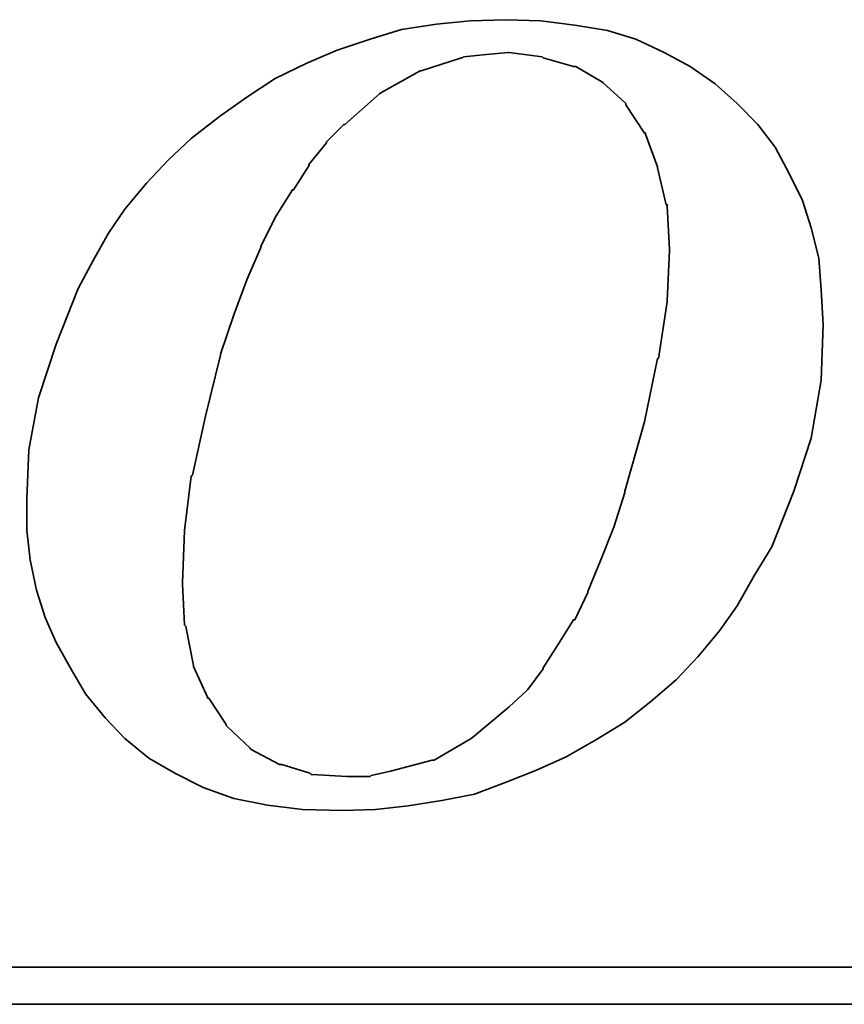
# Model space of a CAD drawing. Header units: inches. Extents: x 11 to 362, y 96 to 274.
# Tile 43 of 48: x 308.1 to 312.49, y 185.58 to 190.83. Entities that reach past the tile are written whole.
import ezdxf

# ---------------------------------------------------------------- set-up
doc = ezdxf.new("R2010")
doc.units = ezdxf.units.IN
doc.header["$LTSCALE"] = 0.25
doc.layers.add('DIM', color=4, linetype='Continuous')
doc.layers.add('layer 1', color=7, linetype='Continuous')

# ---------------------------------------------------------------- blocks, each defined once
blk = doc.blocks.new('TBI MOTION logo(完整正式版)')
at = {"layer": 'layer 1', "color": 22, "lineweight": 35}
for points, knots in [([(35.79625, -6.98375), (35.79625, -6.98375), (36.23125, -7.43875), (36.23125, -7.43875), (36.23125, -7.43875), (36.23125, -7.43875), (36.75625, -7.87125), (36.75625, -7.87125), (36.75625, -7.87125), (36.75625, -7.87125), (37.33125, -8.20375), (37.33125, -8.20375), (37.33125, -8.20375), (37.33125, -8.20375), (37.95625, -8.51875), (37.95625, -8.51875), (37.95625, -8.51875), (37.95625, -8.51875), (38.62625, -8.75875), (38.62625, -8.75875), (38.62625, -8.75875), (38.62625, -8.75875), (39.37125, -8.90375), (39.37125, -8.90375), (39.37125, -8.90375), (39.37125, -8.90375), (40.14125, -8.99875), (40.14125, -8.99875), (40.14125, -8.99875), (40.14125, -8.99875), (41.02625, -9.02375), (41.02625, -9.02375), (41.02625, -9.02375), (41.02625, -9.02375), (41.74625, -8.99875), (41.74625, -8.99875), (41.74625, -8.99875), (41.74625, -8.99875), (42.46625, -8.92375), (42.46625, -8.92375), (42.46625, -8.92375), (42.46625, -8.92375), (43.21125, -8.80625), (43.21125, -8.80625), (43.21125, -8.80625), (43.21125, -8.80625), (43.93125, -8.66375), (43.93125, -8.66375), (43.93125, -8.66375), (43.93125, -8.66375), (44.62625, -8.39875), (44.62625, -8.39875), (44.62625, -8.39875), (44.62625, -8.39875), (45.29625, -8.13375), (45.29625, -8.13375), (45.29625, -8.13375), (45.29625, -8.13375), (45.94625, -7.84375), (45.94625, -7.84375), (45.94625, -7.84375), (45.94625, -7.84375), (46.61625, -7.46375), (46.61625, -7.46375), (46.61625, -7.46375), (46.61625, -7.46375), (47.24125, -7.07875), (47.24125, -7.07875), (47.24125, -7.07875), (47.24125, -7.07875), (47.81625, -6.62375), (47.81625, -6.62375), (47.81625, -6.62375), (47.81625, -6.62375), (48.36875, -6.14375), (48.36875, -6.14375), (48.36875, -6.14375), (48.36875, -6.14375), (48.84625, -5.64125), (48.84625, -5.64125), (48.84625, -5.64125), (48.84625, -5.64125), (49.32625, -5.06375), (49.32625, -5.06375), (49.32625, -5.06375), (49.32625, -5.06375), (49.71125, -4.51374), (49.71125, -4.51374), (49.71125, -4.51374), (49.71125, -4.51374), (50.09625, -3.83874), (50.09625, -3.83874), (50.09625, -3.83874), (50.09625, -3.83874), (50.48125, -3.21374), (50.48125, -3.21374), (50.48125, -3.21374), (50.48125, -3.21374), (50.96125, -1.99125), (50.96125, -1.99125), (50.96125, -1.99125), (50.96125, -1.99125), (51.34375, -0.81875), (51.34375, -0.81875), (51.34375, -0.81875), (51.34375, -0.81875), (51.56125, 0.45624), (51.56125, 0.45624), (51.56125, 0.45624), (51.56125, 0.45624), (51.60625, 1.67624), (51.60625, 1.67624), (51.60625, 1.67624), (51.60625, 1.67624), (51.56125, 2.44625), (51.56125, 2.44625), (51.56125, 2.44625), (51.56125, 2.44625), (51.51125, 3.14125), (51.51125, 3.14125), (51.51125, 3.14125), (51.51125, 3.14125), (51.34375, 3.81125), (51.34375, 3.81125), (51.34375, 3.81125), (51.34375, 3.81125), (51.15125, 4.41125), (51.15125, 4.41125), (51.15125, 4.41125), (51.15125, 4.41125), (50.86125, 5.01125), (50.86125, 5.01125), (50.86125, 5.01125), (50.86125, 5.01125), (50.55125, 5.58875), (50.55125, 5.58875), (50.55125, 5.58875), (50.55125, 5.58875), (50.16625, 6.09125), (50.16625, 6.09125), (50.16625, 6.09125), (50.16625, 6.09125), (49.71125, 6.54875), (49.71125, 6.54875), (49.71125, 6.54875), (49.71125, 6.54875), (49.23125, 6.98125), (49.23125, 6.98125), (49.23125, 6.98125), (49.23125, 6.98125), (48.67875, 7.36625), (48.67875, 7.36625), (48.67875, 7.36625), (48.67875, 7.36625), (48.10375, 7.67625), (48.10375, 7.67625), (48.10375, 7.67625), (48.10375, 7.67625), (47.48125, 7.96375), (47.48125, 7.96375), (47.48125, 7.96375), (47.48125, 7.96375), (46.85625, 8.15625), (46.85625, 8.15625), (46.85625, 8.15625), (46.85625, 8.15625), (46.13625, 8.27624), (46.13625, 8.27624), (46.13625, 8.27624), (46.13625, 8.27624), (45.39125, 8.37125), (45.39125, 8.37125), (45.39125, 8.37125), (45.39125, 8.37125), (44.62625, 8.39624), (44.62625, 8.39624), (44.62625, 8.39624), (44.62625, 8.39624), (43.83625, 8.37125), (43.83625, 8.37125), (43.83625, 8.37125), (43.83625, 8.37125), (43.09125, 8.30125), (43.09125, 8.30125), (43.09125, 8.30125), (43.09125, 8.30125), (42.32125, 8.18125), (42.32125, 8.18125), (42.32125, 8.18125), (42.32125, 8.18125), (41.62875, 7.96375), (41.62875, 7.96375), (41.62875, 7.96375), (41.62875, 7.96375), (40.90625, 7.72625), (40.90625, 7.72625), (40.90625, 7.72625), (40.90625, 7.72625), (40.23624, 7.43625), (40.23624, 7.43625), (40.23624, 7.43625), (40.23624, 7.43625), (39.54124, 7.10125), (39.54124, 7.10125), (39.54124, 7.10125), (39.54124, 7.10125), (38.91625, 6.69125), (38.91625, 6.69125), (38.91625, 6.69125), (38.91625, 6.69125), (38.31625, 6.26125), (38.31625, 6.26125), (38.31625, 6.26125), (38.31625, 6.26125), (37.69125, 5.78125), (37.69125, 5.78125), (37.69125, 5.78125), (37.69125, 5.78125), (37.18625, 5.30125), (37.18625, 5.30125), (37.18625, 5.30125), (37.18625, 5.30125), (36.70625, 4.79624), (36.70625, 4.79624), (36.70625, 4.79624), (36.70625, 4.79624), (36.23125, 4.22125), (36.23125, 4.22125), (36.23125, 4.22125), (36.23125, 4.22125), (35.87124, 3.69375), (35.87124, 3.69375), (35.87124, 3.69375), (35.87124, 3.69375), (35.53125, 3.09125), (35.53125, 3.09125), (35.53125, 3.09125), (35.53125, 3.09125), (35.19875, 2.47125), (35.19875, 2.47125), (35.19875, 2.47125), (35.19875, 2.47125), (34.71625, 1.24625), (34.71625, 1.24625), (34.71625, 1.24625), (34.71625, 1.24625), (34.33125, 0.06874), (34.33125, 0.06874), (34.33125, 0.06874), (34.33125, 0.06874), (34.11625, -1.07875), (34.11625, -1.07875), (34.11625, -1.07875), (34.11625, -1.07875), (34.07125, -2.15875), (34.07125, -2.15875), (34.07125, -2.15875), (34.07125, -2.15875), (34.07125, -2.85375), (34.07125, -2.85375), (34.07125, -2.85375), (34.07125, -2.85375), (34.14125, -3.50375), (34.14125, -3.50375), (34.14125, -3.50375), (34.14125, -3.50375), (34.28625, -4.17375), (34.28625, -4.17375), (34.28625, -4.17375), (34.28625, -4.17375), (34.47625, -4.77624), (34.47625, -4.77624), (34.47625, -4.77624), (34.47625, -4.77624), (34.71625, -5.32625), (34.71625, -5.32625), (34.71625, -5.32625), (34.71625, -5.32625), (35.05375, -5.92875), (35.05375, -5.92875), (35.05375, -5.92875), (35.05375, -5.92875), (35.36375, -6.45375), (35.36375, -6.45375), (35.36375, -6.45375), (35.36375, -6.45375), (35.79625, -6.98375), (35.79625, -6.98375)], [0, 0, 0, 0, 0.01388889, 0.01388889, 0.01388889, 0.01388889, 0.02777778, 0.02777778, 0.02777778, 0.02777778, 0.04166667, 0.04166667, 0.04166667, 0.04166667, 0.05555556, 0.05555556, 0.05555556, 0.05555556, 0.06944444, 0.06944444, 0.06944444, 0.06944444, 0.08333333, 0.08333333, 0.08333333, 0.08333333, 0.09722222, 0.09722222, 0.09722222, 0.09722222, 0.11111111, 0.11111111, 0.11111111, 0.11111111, 0.125, 0.125, 0.125, 0.125, 0.13888889, 0.13888889, 0.13888889, 0.13888889, 0.15277778, 0.15277778, 0.15277778, 0.15277778, 0.16666667, 0.16666667, 0.16666667, 0.16666667, 0.18055556, 0.18055556, 0.18055556, 0.18055556, 0.19444444, 0.19444444, 0.19444444, 0.19444444, 0.20833333, 0.20833333, 0.20833333, 0.20833333, 0.22222222, 0.22222222, 0.22222222, 0.22222222, 0.23611111, 0.23611111, 0.23611111, 0.23611111, 0.25, 0.25, 0.25, 0.25, 0.26388889, 0.26388889, 0.26388889, 0.26388889, 0.27777778, 0.27777778, 0.27777778, 0.27777778, 0.29166667, 0.29166667, 0.29166667, 0.29166667, 0.30555556, 0.30555556, 0.30555556, 0.30555556, 0.31944444, 0.31944444, 0.31944444, 0.31944444, 0.33333333, 0.33333333, 0.33333333, 0.33333333, 0.34722222, 0.34722222, 0.34722222, 0.34722222, 0.36111111, 0.36111111, 0.36111111, 0.36111111, 0.375, 0.375, 0.375, 0.375, 0.38888889, 0.38888889, 0.38888889, 0.38888889, 0.40277778, 0.40277778, 0.40277778, 0.40277778, 0.41666667, 0.41666667, 0.41666667, 0.41666667, 0.43055556, 0.43055556, 0.43055556, 0.43055556, 0.44444444, 0.44444444, 0.44444444, 0.44444444, 0.45833333, 0.45833333, 0.45833333, 0.45833333, 0.47222222, 0.47222222, 0.47222222, 0.47222222, 0.48611111, 0.48611111, 0.48611111, 0.48611111, 0.5, 0.5, 0.5, 0.5, 0.51388889, 0.51388889, 0.51388889, 0.51388889, 0.52777778, 0.52777778, 0.52777778, 0.52777778, 0.54166667, 0.54166667, 0.54166667, 0.54166667, 0.55555556, 0.55555556, 0.55555556, 0.55555556, 0.56944444, 0.56944444, 0.56944444, 0.56944444, 0.58333333, 0.58333333, 0.58333333, 0.58333333, 0.59722222, 0.59722222, 0.59722222, 0.59722222, 0.61111111, 0.61111111, 0.61111111, 0.61111111, 0.625, 0.625, 0.625, 0.625, 0.63888889, 0.63888889, 0.63888889, 0.63888889, 0.65277778, 0.65277778, 0.65277778, 0.65277778, 0.66666667, 0.66666667, 0.66666667, 0.66666667, 0.68055556, 0.68055556, 0.68055556, 0.68055556, 0.69444444, 0.69444444, 0.69444444, 0.69444444, 0.70833333, 0.70833333, 0.70833333, 0.70833333, 0.72222222, 0.72222222, 0.72222222, 0.72222222, 0.73611111, 0.73611111, 0.73611111, 0.73611111, 0.75, 0.75, 0.75, 0.75, 0.76388889, 0.76388889, 0.76388889, 0.76388889, 0.77777778, 0.77777778, 0.77777778, 0.77777778, 0.79166667, 0.79166667, 0.79166667, 0.79166667, 0.80555556, 0.80555556, 0.80555556, 0.80555556, 0.81944444, 0.81944444, 0.81944444, 0.81944444, 0.83333333, 0.83333333, 0.83333333, 0.83333333, 0.84722222, 0.84722222, 0.84722222, 0.84722222, 0.86111111, 0.86111111, 0.86111111, 0.86111111, 0.875, 0.875, 0.875, 0.875, 0.88888889, 0.88888889, 0.88888889, 0.88888889, 0.90277778, 0.90277778, 0.90277778, 0.90277778, 0.91666667, 0.91666667, 0.91666667, 0.91666667, 0.93055556, 0.93055556, 0.93055556, 0.93055556, 0.94444444, 0.94444444, 0.94444444, 0.94444444, 0.95833333, 0.95833333, 0.95833333, 0.95833333, 0.97222222, 0.97222222, 0.97222222, 0.97222222, 0.98611111, 0.98611111, 0.98611111, 0.98611111, 1, 1, 1, 1]), ([(38.33875, 1.03124), (38.33875, 1.03124), (38.62625, 1.89625), (38.62625, 1.89625), (38.62625, 1.89625), (38.62625, 1.89625), (38.91625, 2.66375), (38.91625, 2.66375), (38.91625, 2.66375), (38.91625, 2.66375), (39.22625, 3.38125), (39.22625, 3.38125), (39.22625, 3.38125), (39.22625, 3.38125), (39.22625, 3.40624), (39.22625, 3.40624), (39.22625, 3.40624), (39.22625, 3.40624), (39.56124, 4.07624), (39.56124, 4.07624), (39.56124, 4.07624), (39.56124, 4.07624), (39.92125, 4.65125), (39.92125, 4.65125), (39.92125, 4.65125), (39.92125, 4.65125), (39.94625, 4.65125), (39.94625, 4.65125), (39.94625, 4.65125), (39.94625, 4.65125), (40.28125, 5.17875), (40.28125, 5.17875), (40.28125, 5.17875), (40.28125, 5.17875), (40.28125, 5.20375), (40.28125, 5.20375), (40.28125, 5.20375), (40.28125, 5.20375), (40.66875, 5.68625), (40.66875, 5.68625), (40.66875, 5.68625), (40.66875, 5.68625), (40.66875, 5.70625), (40.66875, 5.70625), (40.66875, 5.70625), (40.66875, 5.70625), (41.05124, 6.09125), (41.05124, 6.09125), (41.05124, 6.09125), (41.05124, 6.09125), (41.07625, 6.09125), (41.07625, 6.09125), (41.07625, 6.09125), (41.07625, 6.09125), (41.84125, 6.76625), (41.84125, 6.76625), (41.84125, 6.76625), (41.84125, 6.76625), (41.86625, 6.78625), (41.86625, 6.78625), (41.86625, 6.78625), (41.86625, 6.78625), (42.73125, 7.26624), (42.73125, 7.26624), (42.73125, 7.26624), (42.73125, 7.26624), (42.75625, 7.26624), (42.75625, 7.26624), (42.75625, 7.26624), (42.75625, 7.26624), (43.18625, 7.41125), (43.18625, 7.41125), (43.18625, 7.41125), (43.18625, 7.41125), (43.64125, 7.55625), (43.64125, 7.55625), (43.64125, 7.55625), (43.64125, 7.55625), (43.66625, 7.55625), (43.66625, 7.55625), (43.66625, 7.55625), (43.66625, 7.55625), (43.69125, 7.58124), (43.69125, 7.58124), (43.69125, 7.58124), (43.69125, 7.58124), (44.19125, 7.62625), (44.19125, 7.62625), (44.19125, 7.62625), (44.19125, 7.62625), (44.67125, 7.67625), (44.67125, 7.67625), (44.67125, 7.67625), (44.67125, 7.67625), (44.69625, 7.67625), (44.69625, 7.67625), (44.69625, 7.67625), (44.69625, 7.67625), (45.41875, 7.58124), (45.41875, 7.58124), (45.41875, 7.58124), (45.41875, 7.58124), (45.44125, 7.55625), (45.44125, 7.55625), (45.44125, 7.55625), (45.44125, 7.55625), (46.11125, 7.36625), (46.11125, 7.36625), (46.11125, 7.36625), (46.11125, 7.36625), (46.13625, 7.36625), (46.13625, 7.36625), (46.13625, 7.36625), (46.13625, 7.36625), (46.15875, 7.36625), (46.15875, 7.36625), (46.15875, 7.36625), (46.15875, 7.36625), (46.73625, 7.02624), (46.73625, 7.02624), (46.73625, 7.02624), (46.73625, 7.02624), (46.76125, 7.00624), (46.76125, 7.00624), (46.76125, 7.00624), (46.76125, 7.00624), (47.24125, 6.57124), (47.24125, 6.57124), (47.24125, 6.57124), (47.24125, 6.57124), (47.26625, 6.54875), (47.26625, 6.54875), (47.26625, 6.54875), (47.26625, 6.54875), (47.26625, 6.52375), (47.26625, 6.52375), (47.26625, 6.52375), (47.26625, 6.52375), (47.67375, 5.89875), (47.67375, 5.89875), (47.67375, 5.89875), (47.67375, 5.89875), (47.69625, 5.89875), (47.69625, 5.89875), (47.69625, 5.89875), (47.69625, 5.89875), (47.69625, 5.87625), (47.69625, 5.87625), (47.69625, 5.87625), (47.69625, 5.87625), (47.96125, 5.15625), (47.96125, 5.15625), (47.96125, 5.15625), (47.96125, 5.15625), (47.96125, 5.13125), (47.96125, 5.13125), (47.96125, 5.13125), (47.96125, 5.13125), (48.15125, 4.31875), (48.15125, 4.31875), (48.15125, 4.31875), (48.15125, 4.31875), (48.17625, 4.31875), (48.17625, 4.31875), (48.17625, 4.31875), (48.17625, 4.31875), (48.17625, 4.29125), (48.17625, 4.29125), (48.17625, 4.29125), (48.17625, 4.29125), (48.22625, 3.33125), (48.22625, 3.33125), (48.22625, 3.33125), (48.22625, 3.33125), (48.22625, 3.30875), (48.22625, 3.30875), (48.22625, 3.30875), (48.22625, 3.30875), (48.17625, 2.20624), (48.17625, 2.20624), (48.17625, 2.20624), (48.17625, 2.20624), (48.17625, 2.18124), (48.17625, 2.18124), (48.17625, 2.18124), (48.17625, 2.18124), (47.98375, 0.93624), (47.98375, 0.93624), (47.98375, 0.93624), (47.98375, 0.93624), (47.96125, 0.93624), (47.96125, 0.93624), (47.96125, 0.93624), (47.96125, 0.93624), (47.67375, -0.45874), (47.67375, -0.45874), (47.67375, -0.45874), (47.67375, -0.45874), (47.24125, -1.99125), (47.24125, -1.99125), (47.24125, -1.99125), (47.24125, -1.99125), (47.24125, -2.01874), (47.24125, -2.01874), (47.24125, -2.01874), (47.24125, -2.01874), (47.00125, -2.78375), (47.00125, -2.78375), (47.00125, -2.78375), (47.00125, -2.78375), (46.71125, -3.50375), (46.71125, -3.50375), (46.71125, -3.50375), (46.71125, -3.50375), (46.42625, -4.19875), (46.42625, -4.19875), (46.42625, -4.19875), (46.42625, -4.19875), (46.42625, -4.22375), (46.42625, -4.22375), (46.42625, -4.22375), (46.42625, -4.22375), (46.13625, -4.82374), (46.13625, -4.82374), (46.13625, -4.82374), (46.13625, -4.82374), (46.11125, -4.82374), (46.11125, -4.82374), (46.11125, -4.82374), (46.11125, -4.82374), (45.77625, -5.35125), (45.77625, -5.35125), (45.77625, -5.35125), (45.77625, -5.35125), (45.44125, -5.87875), (45.44125, -5.87875), (45.44125, -5.87875), (45.44125, -5.87875), (45.44125, -5.90375), (45.44125, -5.90375), (45.44125, -5.90375), (45.44125, -5.90375), (45.10625, -6.35875), (45.10625, -6.35875), (45.10625, -6.35875), (45.10625, -6.35875), (45.08125, -6.38375), (45.08125, -6.38375), (45.08125, -6.38375), (45.08125, -6.38375), (44.69625, -6.74375), (44.69625, -6.74375), (44.69625, -6.74375), (44.69625, -6.74375), (43.88375, -7.41625), (43.88375, -7.41625), (43.88375, -7.41625), (43.88375, -7.41625), (43.85625, -7.43875), (43.85625, -7.43875), (43.85625, -7.43875), (43.85625, -7.43875), (43.04125, -7.91875), (43.04125, -7.91875), (43.04125, -7.91875), (43.04125, -7.91875), (43.01625, -7.91875), (43.01625, -7.91875), (43.01625, -7.91875), (43.01625, -7.91875), (42.99625, -7.91875), (42.99625, -7.91875), (42.99625, -7.91875), (42.99625, -7.91875), (42.08125, -8.15875), (42.08125, -8.15875), (42.08125, -8.15875), (42.08125, -8.15875), (41.65125, -8.25625), (41.65125, -8.25625), (41.65125, -8.25625), (41.65125, -8.25625), (41.62875, -8.27875), (41.62875, -8.27875), (41.62875, -8.27875), (41.62875, -8.27875), (41.60125, -8.27875), (41.60125, -8.27875), (41.60125, -8.27875), (41.60125, -8.27875), (41.12125, -8.27875), (41.12125, -8.27875), (41.12125, -8.27875), (41.12125, -8.27875), (40.35624, -8.23125), (40.35624, -8.23125), (40.35624, -8.23125), (40.35624, -8.23125), (40.33125, -8.23125), (40.33125, -8.23125), (40.33125, -8.23125), (40.33125, -8.23125), (40.30625, -8.20375), (40.30625, -8.20375), (40.30625, -8.20375), (40.30625, -8.20375), (39.68375, -8.01375), (39.68375, -8.01375), (39.68375, -8.01375), (39.68375, -8.01375), (39.66124, -8.01375), (39.66124, -8.01375), (39.66124, -8.01375), (39.66124, -8.01375), (39.63625, -8.01375), (39.63625, -8.01375), (39.63625, -8.01375), (39.63625, -8.01375), (39.01125, -7.67875), (39.01125, -7.67875), (39.01125, -7.67875), (39.01125, -7.67875), (38.98875, -7.65375), (38.98875, -7.65375), (38.98875, -7.65375), (38.98875, -7.65375), (38.48625, -7.17375), (38.48625, -7.17375), (38.48625, -7.17375), (38.48625, -7.17375), (38.45875, -7.14875), (38.45875, -7.14875), (38.45875, -7.14875), (38.45875, -7.14875), (38.45875, -7.12875), (38.45875, -7.12875), (38.45875, -7.12875), (38.45875, -7.12875), (38.07625, -6.54875), (38.07625, -6.54875), (38.07625, -6.54875), (38.07625, -6.54875), (38.05125, -6.54875), (38.05125, -6.54875), (38.05125, -6.54875), (38.05125, -6.54875), (38.05125, -6.52875), (38.05125, -6.52875), (38.05125, -6.52875), (38.05125, -6.52875), (37.74125, -5.85375), (37.74125, -5.85375), (37.74125, -5.85375), (37.74125, -5.85375), (37.74125, -5.82875), (37.74125, -5.82875), (37.74125, -5.82875), (37.74125, -5.82875), (37.57375, -4.96875), (37.57375, -4.96875), (37.57375, -4.96875), (37.57375, -4.96875), (37.54625, -4.94375), (37.54625, -4.94375), (37.54625, -4.94375), (37.54625, -4.94375), (37.50125, -4.03375), (37.50125, -4.03375), (37.50125, -4.03375), (37.50125, -4.03375), (37.50125, -4.00875), (37.50125, -4.00875), (37.50125, -4.00875), (37.50125, -4.00875), (37.54625, -2.85375), (37.54625, -2.85375), (37.54625, -2.85375), (37.54625, -2.85375), (37.69125, -1.65875), (37.69125, -1.65875), (37.69125, -1.65875), (37.69125, -1.65875), (37.71624, -1.63375), (37.71624, -1.63375), (37.71624, -1.63375), (37.71624, -1.63375), (38.00375, -0.33875), (38.00375, -0.33875), (38.00375, -0.33875), (38.00375, -0.33875), (38.33875, 1.00624), (38.33875, 1.00624), (38.33875, 1.00624), (38.33875, 1.00624), (38.33875, 1.03124), (38.33875, 1.03124)], [0, 0, 0, 0, 0.01010101, 0.01010101, 0.01010101, 0.01010101, 0.02020202, 0.02020202, 0.02020202, 0.02020202, 0.03030303, 0.03030303, 0.03030303, 0.03030303, 0.04040404, 0.04040404, 0.04040404, 0.04040404, 0.05050505, 0.05050505, 0.05050505, 0.05050505, 0.06060606, 0.06060606, 0.06060606, 0.06060606, 0.07070707, 0.07070707, 0.07070707, 0.07070707, 0.08080808, 0.08080808, 0.08080808, 0.08080808, 0.09090909, 0.09090909, 0.09090909, 0.09090909, 0.1010101, 0.1010101, 0.1010101, 0.1010101, 0.11111111, 0.11111111, 0.11111111, 0.11111111, 0.12121212, 0.12121212, 0.12121212, 0.12121212, 0.13131313, 0.13131313, 0.13131313, 0.13131313, 0.14141414, 0.14141414, 0.14141414, 0.14141414, 0.15151515, 0.15151515, 0.15151515, 0.15151515, 0.16161616, 0.16161616, 0.16161616, 0.16161616, 0.17171717, 0.17171717, 0.17171717, 0.17171717, 0.18181818, 0.18181818, 0.18181818, 0.18181818, 0.19191919, 0.19191919, 0.19191919, 0.19191919, 0.2020202, 0.2020202, 0.2020202, 0.2020202, 0.21212121, 0.21212121, 0.21212121, 0.21212121, 0.22222222, 0.22222222, 0.22222222, 0.22222222, 0.23232323, 0.23232323, 0.23232323, 0.23232323, 0.24242424, 0.24242424, 0.24242424, 0.24242424, 0.25252525, 0.25252525, 0.25252525, 0.25252525, 0.26262626, 0.26262626, 0.26262626, 0.26262626, 0.27272727, 0.27272727, 0.27272727, 0.27272727, 0.28282828, 0.28282828, 0.28282828, 0.28282828, 0.29292929, 0.29292929, 0.29292929, 0.29292929, 0.3030303, 0.3030303, 0.3030303, 0.3030303, 0.31313131, 0.31313131, 0.31313131, 0.31313131, 0.32323232, 0.32323232, 0.32323232, 0.32323232, 0.33333333, 0.33333333, 0.33333333, 0.33333333, 0.34343434, 0.34343434, 0.34343434, 0.34343434, 0.35353535, 0.35353535, 0.35353535, 0.35353535, 0.36363636, 0.36363636, 0.36363636, 0.36363636, 0.37373737, 0.37373737, 0.37373737, 0.37373737, 0.38383838, 0.38383838, 0.38383838, 0.38383838, 0.39393939, 0.39393939, 0.39393939, 0.39393939, 0.4040404, 0.4040404, 0.4040404, 0.4040404, 0.41414141, 0.41414141, 0.41414141, 0.41414141, 0.42424242, 0.42424242, 0.42424242, 0.42424242, 0.43434343, 0.43434343, 0.43434343, 0.43434343, 0.44444444, 0.44444444, 0.44444444, 0.44444444, 0.45454545, 0.45454545, 0.45454545, 0.45454545, 0.46464646, 0.46464646, 0.46464646, 0.46464646, 0.47474747, 0.47474747, 0.47474747, 0.47474747, 0.48484848, 0.48484848, 0.48484848, 0.48484848, 0.49494949, 0.49494949, 0.49494949, 0.49494949, 0.50505051, 0.50505051, 0.50505051, 0.50505051, 0.51515152, 0.51515152, 0.51515152, 0.51515152, 0.52525253, 0.52525253, 0.52525253, 0.52525253, 0.53535354, 0.53535354, 0.53535354, 0.53535354, 0.54545455, 0.54545455, 0.54545455, 0.54545455, 0.55555556, 0.55555556, 0.55555556, 0.55555556, 0.56565657, 0.56565657, 0.56565657, 0.56565657, 0.57575758, 0.57575758, 0.57575758, 0.57575758, 0.58585859, 0.58585859, 0.58585859, 0.58585859, 0.5959596, 0.5959596, 0.5959596, 0.5959596, 0.60606061, 0.60606061, 0.60606061, 0.60606061, 0.61616162, 0.61616162, 0.61616162, 0.61616162, 0.62626263, 0.62626263, 0.62626263, 0.62626263, 0.63636364, 0.63636364, 0.63636364, 0.63636364, 0.64646465, 0.64646465, 0.64646465, 0.64646465, 0.65656566, 0.65656566, 0.65656566, 0.65656566, 0.66666667, 0.66666667, 0.66666667, 0.66666667, 0.67676768, 0.67676768, 0.67676768, 0.67676768, 0.68686869, 0.68686869, 0.68686869, 0.68686869, 0.6969697, 0.6969697, 0.6969697, 0.6969697, 0.70707071, 0.70707071, 0.70707071, 0.70707071, 0.71717172, 0.71717172, 0.71717172, 0.71717172, 0.72727273, 0.72727273, 0.72727273, 0.72727273, 0.73737374, 0.73737374, 0.73737374, 0.73737374, 0.74747475, 0.74747475, 0.74747475, 0.74747475, 0.75757576, 0.75757576, 0.75757576, 0.75757576, 0.76767677, 0.76767677, 0.76767677, 0.76767677, 0.77777778, 0.77777778, 0.77777778, 0.77777778, 0.78787879, 0.78787879, 0.78787879, 0.78787879, 0.7979798, 0.7979798, 0.7979798, 0.7979798, 0.80808081, 0.80808081, 0.80808081, 0.80808081, 0.81818182, 0.81818182, 0.81818182, 0.81818182, 0.82828283, 0.82828283, 0.82828283, 0.82828283, 0.83838384, 0.83838384, 0.83838384, 0.83838384, 0.84848485, 0.84848485, 0.84848485, 0.84848485, 0.85858586, 0.85858586, 0.85858586, 0.85858586, 0.86868687, 0.86868687, 0.86868687, 0.86868687, 0.87878788, 0.87878788, 0.87878788, 0.87878788, 0.88888889, 0.88888889, 0.88888889, 0.88888889, 0.8989899, 0.8989899, 0.8989899, 0.8989899, 0.90909091, 0.90909091, 0.90909091, 0.90909091, 0.91919192, 0.91919192, 0.91919192, 0.91919192, 0.92929293, 0.92929293, 0.92929293, 0.92929293, 0.93939394, 0.93939394, 0.93939394, 0.93939394, 0.94949495, 0.94949495, 0.94949495, 0.94949495, 0.95959596, 0.95959596, 0.95959596, 0.95959596, 0.96969697, 0.96969697, 0.96969697, 0.96969697, 0.97979798, 0.97979798, 0.97979798, 0.97979798, 0.98989899, 0.98989899, 0.98989899, 0.98989899, 1, 1, 1, 1]), ([(75.90875, -9.47875), (75.90875, -9.47875), (75.90875, -12.28625), (75.90875, -12.28625), (75.90875, -12.28625), (75.90875, -12.28625), (75.90875, -12.47875), (75.90875, -12.47875), (75.90875, -12.47875), (75.90875, -12.47875), (75.71625, -12.47875), (75.71625, -12.47875), (75.71625, -12.47875), (75.71625, -12.47875), (-88.32875, -12.47875), (-88.32875, -12.47875), (-88.32875, -12.47875), (-88.32875, -12.47875), (-88.32875, -13.29375), (-88.32875, -13.29375), (-88.32875, -13.29375), (-88.32875, -13.29375), (82.89125, -13.29375), (82.89125, -13.29375), (82.89125, -13.29375), (82.89125, -13.29375), (75.90875, -9.47875), (75.90875, -9.47875)], [0, 0, 0, 0, 0.14285714, 0.14285714, 0.14285714, 0.14285714, 0.28571429, 0.28571429, 0.28571429, 0.28571429, 0.42857143, 0.42857143, 0.42857143, 0.42857143, 0.57142857, 0.57142857, 0.57142857, 0.57142857, 0.71428571, 0.71428571, 0.71428571, 0.71428571, 0.85714286, 0.85714286, 0.85714286, 0.85714286, 1, 1, 1, 1])]:
    blk.add_open_spline(points, degree=3, knots=knots, dxfattribs=at)

msp = doc.modelspace()

# ---------------------------------------------------------------- block references
at = {"layer": 'DIM', "xscale": 0.2416979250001, "yscale": 0.2416979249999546, "zscale": 0.241697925}
msp.add_blockref('TBI MOTION logo(完整正式版)', (299.9017, 188.797), dxfattribs=at)

doc.saveas('drawing.dxf')
